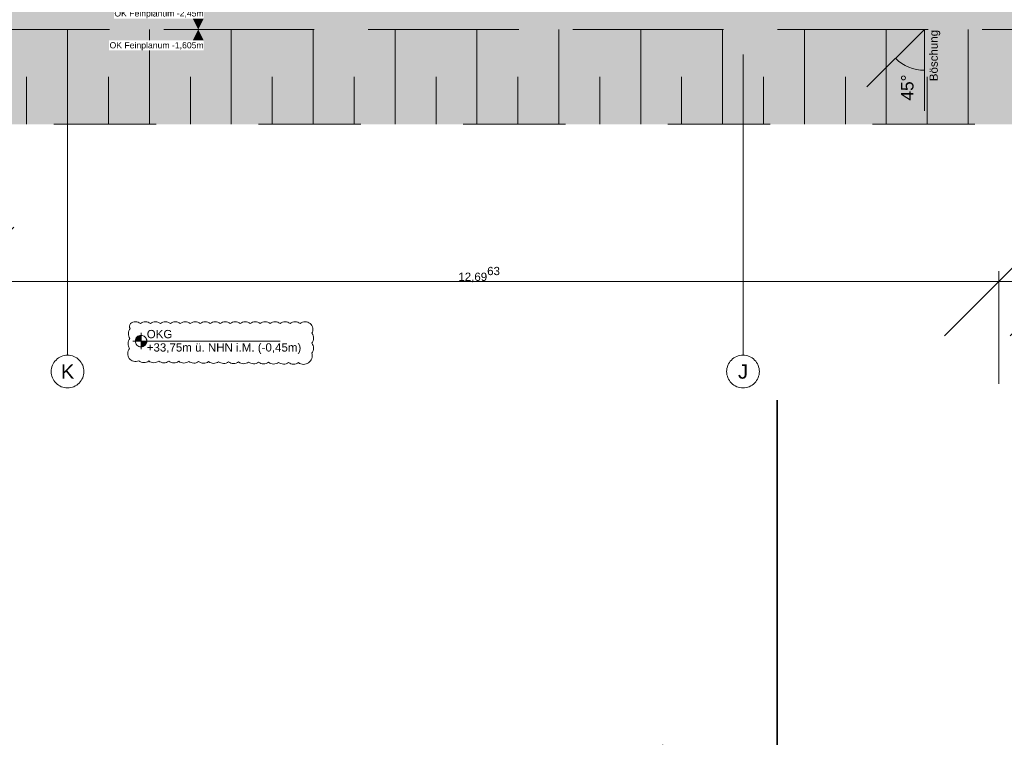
# Model space of a CAD drawing. Header units: metres. Extents: x -3716 to 31, y -1854 to 706.
# Tile 52 of 207: x -1351 to -1201, y -203 to -93. Entities that reach past the tile are written whole.
import ezdxf

# ---------------------------------------------------------------- set-up
doc = ezdxf.new("R2010")
doc.units = ezdxf.units.M
doc.header["$LTSCALE"] = 1.25
doc.header["$PDMODE"] = 1
doc.header["$PDSIZE"] = -2
doc.linetypes.add('Linienart-53', pattern=[5.291531, 3.175, -1.058062, 0.352704, -0.705764])
doc.linetypes.add('VW-01 Strichlinie kurz', pattern=[1.999894, 0.999947, -0.999947])
doc.layers.get('0').update_dxf_attribs({"lineweight": 25})
for name, color, linetype, lineweight in [('30 -32 Gründung-Baugrube', 7, 'VW-01 Strichlinie kurz', 9), ('70 -71 Achsen- 1 Gebäudeachsen', 7, 'Linienart-53', 18), ('70 -72 Beschriftung- 5 Höhenkoten', 7, 'Continuous', 15), ('Keine', 7, 'Continuous', 9)]:
    doc.layers.add(name, color=color, linetype=linetype, lineweight=lineweight)
for name, color, linetype, lineweight, true_color in [('30 -35 Decken- 0 Decken', 7, 'Continuous', 35, 0x00ee00), ('70 -72 Beschriftung- 1 Beschriftung allgemein', 7, 'Continuous', 9, 0xff6633), ('70 -76 Bemaßung- 2 Allgemein', 7, 'Continuous', 5, 0x6666cc), ('70 -77 Revision- 2 Wolken', 7, 'Continuous', 18, 0x944cff)]:
    doc.layers.add(name, color=color, linetype=linetype, lineweight=lineweight, true_color=true_color)
doc.styles.add('Arial', font='arial.ttf')
doc.dimstyles.new('k+k_klein', dxfattribs={"dimtxt": 1.258608, "dimasz": 1.3255, "dimexe": 1.25, "dimexo": 3.75, "dimgap": 0.125, "dimtad": 1, "dimdec": 3, "dimtxsty": 'Arial', "dimblk": 'VW_SLASH', "dimblk1": 'VW_SLASH', "dimblk2": 'VW_SLASH', "dimcen": 0, "dimdle": 0.625, "dimadec": 3, "dimazin": 0, "dimtfac": 0.75, "dimtdec": 3, "dimtix": 1, "dimtmove": 0, "dimatfit": 0, "dimldrblk": 'VW_FILLEDARROW', "dimfxlon": 1, "dimfrac": 2, "dimtolj": 1, "dimarcsym": 0})
doc.dimstyles.new('SIA_DIN1356', dxfattribs={"dimtxt": 1.258608, "dimasz": 2.80603, "dimexe": 2.5, "dimexo": 3.75, "dimgap": 0.625, "dimtad": 1, "dimdec": 3, "dimtxsty": 'Arial', "dimblk": 'VW_SLASH-1', "dimblk1": 'VW_SLASH-1', "dimblk2": 'VW_SLASH-1', "dimcen": 0, "dimdle": 2.5, "dimadec": 3, "dimazin": 0, "dimtfac": 1, "dimtdec": 3, "dimtix": 1, "dimtmove": 0, "dimatfit": 0, "dimldrblk": 'VW_FILLEDARROW-1', "dimfxl": 1, "dimfrac": 2, "dimtolj": 1, "dimarcsym": 0})

# ---------------------------------------------------------------- blocks, each defined once
blk = doc.blocks.new('Gruppe-31')
at = {"layer": '30 -32 Gründung-Baugrube', "color": 7, "transparency": 33554687}
for p, q in [((-82.921, -43.352), (-82.921, -42.197)), ((-81.921, -43.352), (-81.921, -42.197)), ((-80.921, -43.352), (-80.921, -42.197)), ((-79.921, -43.352), (-79.921, -42.197)), ((-78.921, -43.352), (-78.921, -42.197)), ((-77.921, -43.352), (-77.921, -42.197)), ((-76.921, -43.352), (-76.921, -42.197)), ((-75.921, -43.352), (-75.921, -42.197)), ((-74.921, -43.352), (-74.921, -42.197)), ((-73.921, -43.352), (-73.921, -42.197)), ((-72.921, -43.352), (-72.921, -42.197)), ((-71.921, -43.352), (-71.921, -42.197)), ((-83.421, -43.352), (-83.421, -42.774)), ((-82.421, -43.352), (-82.421, -42.774)), ((-81.421, -43.352), (-81.421, -42.774)), ((-80.421, -43.352), (-80.421, -42.774)), ((-79.421, -43.352), (-79.421, -42.774)), ((-78.421, -43.352), (-78.421, -42.774)), ((-77.421, -43.352), (-77.421, -42.774)), ((-76.421, -43.352), (-76.421, -42.774)), ((-75.421, -43.352), (-75.421, -42.774)), ((-74.421, -43.352), (-74.421, -42.774)), ((-73.421, -43.352), (-73.421, -42.774)), ((-72.421, -43.352), (-72.421, -42.774))]:
    blk.add_line(p, q, dxfattribs=at)
blk = doc.blocks.new('Gruppe-153')
at = {"layer": '30 -32 Gründung-Baugrube', "color": 7, "transparency": 33554687}
blk.add_blockref('Gruppe-31', (0, 0), dxfattribs=at)
blk = doc.blocks.new('Gruppe-176')
at = {"layer": '70 -72 Beschriftung- 1 Beschriftung allgemein'}
for q in [(-73.157, -42.898), (-72.456, -43.188)]:
    blk.add_line((-72.456, -42.197), q, dxfattribs=at)
blk.add_arc((-72.456, -42.197), 0.496, 225, 270, dxfattribs=at)
at = {"layer": '70 -72 Beschriftung- 1 Beschriftung allgemein', "attachment_point": 1, "rotation": 90, "line_spacing_factor": 0.970891, "style": 'Arial'}
for s, insert, char_height in [('Böschung', (-72.393, -42.827), 0.1007), ('45°', (-72.74, -43.064), 0.151)]:
    blk.add_mtext(s, dxfattribs=dict(at, insert=insert, char_height=char_height))
blk = doc.blocks.new('Änderungswolke-3')
at = {"layer": '70 -77 Revision- 2 Wolken', "transparency": 33554687, "flags": 128}
blk.add_lwpolyline([(-1.107, 0.227, -0.162278), (-1.047, 0.248, -0.162278), (-0.986, 0.227, -0.162278), (-0.925, 0.248, -0.162278), (-0.864, 0.227, -0.162278), (-0.803, 0.248, -0.162278), (-0.742, 0.227, -0.162278), (-0.681, 0.248, -0.162278), (-0.62, 0.227, -0.162278), (-0.559, 0.248, -0.162278), (-0.498, 0.227, -0.162278), (-0.437, 0.248, -0.162278), (-0.376, 0.227, -0.162278), (-0.315, 0.248, -0.162278), (-0.254, 0.227, -0.162278), (-0.193, 0.248, -0.162278), (-0.132, 0.227, -0.162278), (-0.071, 0.248, -0.162278), (-0.01, 0.227, -0.162278), (0.051, 0.248, -0.162278), (0.112, 0.227, -0.162278), (0.173, 0.248, -0.162278), (0.234, 0.227, -0.162278), (0.295, 0.248, -0.162278), (0.356, 0.227, -0.162278), (0.416, 0.248, -0.162278), (0.477, 0.227, -0.162278), (0.538, 0.248, -0.162278), (0.599, 0.227, -0.162278), (0.66, 0.248, -0.162278), (0.721, 0.227, -0.162278), (0.782, 0.248, -0.162278), (0.843, 0.227, -0.162278), (0.904, 0.248, -0.162278), (0.965, 0.227, -0.162278), (1.026, 0.248, -0.162278), (1.087, 0.227, -0.162278), (1.119, 0.171, -0.162278), (1.11, 0.108, -0.162278), (1.13, 0.047, -0.162278), (1.109, -0.014, -0.162278), (1.129, -0.075, -0.162278), (1.108, -0.136, -0.162278), (1.107, -0.2, -0.162278), (1.067, -0.251, -0.162278), (1.006, -0.271, -0.162278), (0.946, -0.25, -0.162278), (0.884, -0.269, -0.162278), (0.824, -0.248, -0.162278), (0.762, -0.268, -0.162278), (0.702, -0.247, -0.162278), (0.641, -0.267, -0.162278), (0.58, -0.246, -0.162278), (0.519, -0.265, -0.162278), (0.458, -0.244, -0.162278), (0.397, -0.264, -0.162278), (0.336, -0.243, -0.162278), (0.275, -0.263, -0.162278), (0.214, -0.242, -0.162278), (0.153, -0.261, -0.162278), (0.092, -0.24, -0.162278), (0.031, -0.26, -0.162278), (-0.03, -0.239, -0.162278), (-0.091, -0.259, -0.162278), (-0.152, -0.238, -0.162278), (-0.213, -0.257, -0.162278), (-0.274, -0.236, -0.162278), (-0.335, -0.256, -0.162278), (-0.396, -0.235, -0.162278), (-0.457, -0.255, -0.162278), (-0.517, -0.234, -0.162278), (-0.579, -0.254, -0.162278), (-0.639, -0.233, -0.162278), (-0.701, -0.252, -0.162278), (-0.761, -0.231, -0.162278), (-0.822, -0.251, -0.162278), (-0.883, -0.23, -0.162278), (-0.944, -0.25, -0.162278), (-1.005, -0.229, -0.162278), (-1.069, -0.234, -0.162278), (-1.123, -0.199, -0.162278), (-1.141, -0.138, -0.162278), (-1.119, -0.077, -0.162278), (-1.137, -0.016, -0.162278), (-1.114, 0.044, -0.162278), (-1.132, 0.106, -0.162278), (-1.11, 0.166, -0.162278), (-1.119, 0.197, -0.162278), (-1.107, 0.227)], format="xyb", close=True, dxfattribs=at)
blk = doc.blocks.new('Gruppe-209')
at = {"layer": '70 -72 Beschriftung- 5 Höhenkoten', "linetype": 'Continuous', "lineweight": 0}
h = blk.add_hatch(color=7, dxfattribs=at)
edge = h.paths.add_edge_path()
edge.add_arc((-82.024, -46), 0.07, 90, 180)
edge.add_line((-82.094, -46), (-82.024, -46))
edge.add_line((-82.024, -46), (-82.024, -45.93))
at = {"layer": '70 -72 Beschriftung- 5 Höhenkoten'}
blk.add_line((-82.024, -46.1), (-82.024, -45.9), dxfattribs=at)
at = {"layer": '70 -72 Beschriftung- 5 Höhenkoten', "flags": 128}
for points in [[(-82.024, -45.93, 0.414214), (-82.094, -46), (-82.024, -46)], [(-82.094, -46, 0.414214), (-82.024, -46.07), (-82.024, -46)]]:
    blk.add_lwpolyline(points, format="xyb", close=True, dxfattribs=at)
at = {"color": 255, "linetype": 'Continuous'}
blk.add_wipeout([(-81.954, -46), (-81.637, -46), (-81.637, -45.838), (-81.954, -45.838)], dxfattribs=at).dxf.layer = '70 -72 Beschriftung- 5 Höhenkoten'
at = {"layer": '70 -72 Beschriftung- 5 Höhenkoten', "insert": (-81.954, -45.864), "char_height": 0.1007, "attachment_point": 1, "line_spacing_factor": 0.96878, "style": 'Arial'}
blk.add_mtext('OKG', dxfattribs=at)
at = {"color": 255, "linetype": 'Continuous'}
blk.add_wipeout([(-81.954, -46.162), (-80.057, -46.162), (-80.057, -46), (-81.954, -46)], dxfattribs=at).dxf.layer = '70 -72 Beschriftung- 5 Höhenkoten'
at = {"layer": '70 -72 Beschriftung- 5 Höhenkoten', "linetype": 'Continuous', "lineweight": 0}
h = blk.add_hatch(color=7, dxfattribs=at)
edge = h.paths.add_edge_path()
edge.add_arc((-82.024, -46), 0.07, 270, 360)
edge.add_line((-81.954, -46), (-82.024, -46))
edge.add_line((-82.024, -46), (-82.024, -46.07))
at = {"layer": '70 -72 Beschriftung- 5 Höhenkoten'}
blk.add_line((-82.124, -46), (-80.324, -46), dxfattribs=at)
at = {"layer": '70 -72 Beschriftung- 5 Höhenkoten', "flags": 128}
for points in [[(-81.954, -46, 0.414214), (-82.024, -45.93), (-82.024, -46)], [(-82.024, -46.07, 0.414214), (-81.954, -46), (-82.024, -46)]]:
    blk.add_lwpolyline(points, format="xyb", close=True, dxfattribs=at)
at = {"layer": '70 -77 Revision- 2 Wolken'}
blk.add_blockref('Änderungswolke-3', (-81.046, -46.013), dxfattribs=at)
at = {"layer": '70 -72 Beschriftung- 5 Höhenkoten', "insert": (-81.954, -46.027), "char_height": 0.10069, "attachment_point": 1, "line_spacing_factor": 0.96878, "style": 'Arial'}
blk.add_mtext('+33,75m ü. NHN i.M. (-0,45m)', dxfattribs=at)
blk = doc.blocks.new('Gruppe-460')
at = {"color": 255}
blk.add_wipeout([(-82.355, -42.063), (-81.259, -42.063), (-81.259, -41.942), (-82.355, -41.942)], dxfattribs=at).dxf.layer = '70 -76 Bemaßung- 2 Allgemein'
at = {"layer": '70 -76 Bemaßung- 2 Allgemein', "color": 7, "linetype": 'Continuous'}
blk.add_solid([(-81.259, -42.063), (-81.325, -42.197), (-81.392, -42.063)], dxfattribs=at)
at = {"layer": '70 -76 Bemaßung- 2 Allgemein', "insert": (-81.259, -42.06), "char_height": 0.07552, "attachment_point": 9, "line_spacing_factor": 0.973705, "style": 'Arial'}
blk.add_mtext('OK Feinplanum -2,45m', dxfattribs=at)
blk = doc.blocks.new('Gruppe-462')
at = {"color": 255}
blk.add_wipeout([(-82.414, -42.452), (-81.259, -42.452), (-81.259, -42.33), (-82.414, -42.33)], dxfattribs=at).dxf.layer = '70 -76 Bemaßung- 2 Allgemein'
at = {"layer": '70 -76 Bemaßung- 2 Allgemein', "color": 7, "linetype": 'Continuous'}
blk.add_solid([(-81.259, -42.33), (-81.325, -42.197), (-81.392, -42.33)], dxfattribs=at)
at = {"layer": '70 -76 Bemaßung- 2 Allgemein', "insert": (-81.259, -42.449), "char_height": 0.07552, "attachment_point": 9, "line_spacing_factor": 0.973705, "style": 'Arial'}
blk.add_mtext('OK Feinplanum -1,605m', dxfattribs=at)
blk = doc.blocks.new('VW_SLASH')
at = {"color": 0, "linetype": 'ByBlock', "lineweight": -2, "transparency": 16777216}
blk.add_line((0.4715, 0), (-1, 0), dxfattribs=at)
at = {"color": 0, "lineweight": 5, "transparency": 16777216, "flags": 128}
blk.add_lwpolyline([(0.5004, 0.5004), (-0.5004, -0.5004)], dxfattribs=at)
blk = doc.blocks.new('*D549')
at = {"layer": '70 -76 Bemaßung- 2 Allgemein', "color": 0, "lineweight": -2}
for p, q in [((-87.568, -45.272), (-88.893, -45.272)), ((-84.242, -45.272), (-86.242, -45.272)), ((-82.917, -45.272), (-81.591, -45.272)), ((-86.242, -46.854), (-86.242, -46.522)), ((-84.242, -47.102), (-84.242, -46.522))]:
    blk.add_line(p, q, dxfattribs=at)
at = {"layer": 'Defpoints', "color": 0}
for p in [(-86.242, -43.104), (-84.242, -43.352), (-86.242, -45.272)]:
    blk.add_point(p, dxfattribs=at)
at = {"layer": '70 -76 Bemaßung- 2 Allgemein', "color": 0, "lineweight": -2, "xscale": 1.32550048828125, "yscale": 1.32550048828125, "zscale": 1.32550048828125}
blk.add_blockref('VW_SLASH', (-86.242, -45.272), dxfattribs=at)
at = {"layer": '70 -76 Bemaßung- 2 Allgemein', "color": 0, "lineweight": -2, "xscale": 1.32550048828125, "yscale": 1.32550048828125, "zscale": 1.32550048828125, "rotation": 180}
blk.add_blockref('VW_SLASH', (-84.242, -45.272), dxfattribs=at)
at = {"layer": '70 -76 Bemaßung- 2 Allgemein', "color": 0, "insert": (-85.242, -45.207), "char_height": 0.1007, "attachment_point": 5, "style": 'Arial'}
blk.add_mtext('\\A1;2,00', dxfattribs=at)
blk = doc.blocks.new('VW_FILLEDARROW')
at = {"linetype": 'Continuous', "lineweight": 0, "transparency": 16777216}
blk.add_hatch(color=0, dxfattribs=at).paths.add_polyline_path([(-2.8289, 0.758), (0, 0), (-2.8289, -0.758)])
at = {"color": 0, "lineweight": 5, "transparency": 16777216, "flags": 128}
blk.add_lwpolyline([(-2.8289, 0.758), (0, 0), (-2.8289, -0.758)], close=True, dxfattribs=at)
blk = doc.blocks.new('*D550')
at = {"layer": '70 -76 Bemaßung- 2 Allgemein', "color": 0, "lineweight": -2}
for p, q in [((-71.546, -45.147), (-71.546, -46.522)), ((-72.872, -45.272), (-82.917, -45.272)), ((-84.242, -47.102), (-84.242, -46.522))]:
    blk.add_line(p, q, dxfattribs=at)
at = {"layer": 'Defpoints', "color": 0}
for p in [(-71.546, -41.397), (-84.242, -43.352), (-84.242, -45.272)]:
    blk.add_point(p, dxfattribs=at)
at = {"layer": '70 -76 Bemaßung- 2 Allgemein', "color": 0, "lineweight": -2, "xscale": 1.32550048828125, "yscale": 1.32550048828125, "zscale": 1.32550048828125, "rotation": 180}
blk.add_blockref('VW_SLASH', (-84.242, -45.272), dxfattribs=at)
at = {"layer": '70 -76 Bemaßung- 2 Allgemein', "color": 0, "lineweight": -2, "xscale": 1.32550048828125, "yscale": 1.32550048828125, "zscale": 1.32550048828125}
blk.add_blockref('VW_SLASH', (-71.546, -45.272), dxfattribs=at)
at = {"layer": '70 -76 Bemaßung- 2 Allgemein', "color": 0, "insert": (-77.894, -45.189), "char_height": 0.10069, "attachment_point": 5, "style": 'Arial'}
blk.add_mtext('\\A1;12,69\\S63^ ;', dxfattribs=at)
blk = doc.blocks.new('*D551')
at = {"layer": '70 -76 Bemaßung- 2 Allgemein', "color": 0, "lineweight": -2}
for p, q in [((-71.546, -45.147), (-71.546, -46.522)), ((-70.746, -45.147), (-70.746, -46.522)), ((-72.872, -45.272), (-74.197, -45.272)), ((-70.746, -45.272), (-71.546, -45.272)), ((-69.421, -45.272), (-68.095, -45.272))]:
    blk.add_line(p, q, dxfattribs=at)
at = {"layer": 'Defpoints', "color": 0}
for p in [(-71.546, -41.397), (-70.746, -41.397), (-71.546, -45.272)]:
    blk.add_point(p, dxfattribs=at)
at = {"layer": '70 -76 Bemaßung- 2 Allgemein', "color": 0, "lineweight": -2, "xscale": 1.32550048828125, "yscale": 1.32550048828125, "zscale": 1.32550048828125}
blk.add_blockref('VW_SLASH', (-71.546, -45.272), dxfattribs=at)
at = {"layer": '70 -76 Bemaßung- 2 Allgemein', "color": 0, "lineweight": -2, "xscale": 1.32550048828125, "yscale": 1.32550048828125, "zscale": 1.32550048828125, "rotation": 180}
blk.add_blockref('VW_SLASH', (-70.746, -45.272), dxfattribs=at)
at = {"layer": '70 -76 Bemaßung- 2 Allgemein', "color": 0, "insert": (-71.146, -45.216), "char_height": 0.1007, "attachment_point": 5, "style": 'Arial'}
blk.add_mtext('\\A1;80', dxfattribs=at)
blk = doc.blocks.new('_Achsen (3D)')
at = {"layer": '70 -71 Achsen- 1 Gebäudeachsen', "transparency": 33554687}
for p, q in [((-82.921, 3.8), (-82.921, -46.172)), ((-74.671, 3.8), (-74.671, -46.172))]:
    blk.add_line(p, q, dxfattribs=at)
at = {"color": 255, "transparency": 33554687}
for points in [[(-82.921, -46.172), (-82.901, -46.173), (-82.882, -46.176), (-82.863, -46.181), (-82.844, -46.187), (-82.827, -46.196), (-82.81, -46.206), (-82.794, -46.217), (-82.78, -46.231), (-82.766, -46.245), (-82.755, -46.261), (-82.745, -46.278), (-82.736, -46.296), (-82.73, -46.314), (-82.725, -46.333), (-82.722, -46.352), (-82.721, -46.372), (-82.722, -46.392), (-82.725, -46.411), (-82.73, -46.43), (-82.736, -46.449), (-82.745, -46.466), (-82.755, -46.483), (-82.766, -46.499), (-82.78, -46.513), (-82.794, -46.527), (-82.81, -46.538), (-82.827, -46.548), (-82.844, -46.557), (-82.863, -46.563), (-82.882, -46.568), (-82.901, -46.571), (-82.921, -46.572), (-82.941, -46.571), (-82.96, -46.568), (-82.979, -46.563), (-82.998, -46.557), (-83.015, -46.548), (-83.032, -46.538), (-83.048, -46.527), (-83.062, -46.513), (-83.076, -46.499), (-83.087, -46.483), (-83.097, -46.466), (-83.106, -46.449), (-83.112, -46.43), (-83.117, -46.411), (-83.12, -46.392), (-83.121, -46.372), (-83.12, -46.352), (-83.117, -46.333), (-83.112, -46.314), (-83.106, -46.296), (-83.097, -46.278), (-83.087, -46.261), (-83.076, -46.245), (-83.062, -46.231), (-83.048, -46.217), (-83.032, -46.206), (-83.015, -46.196), (-82.998, -46.187), (-82.979, -46.181), (-82.96, -46.176), (-82.941, -46.173)], [(-74.671, -46.172), (-74.651, -46.173), (-74.632, -46.176), (-74.613, -46.181), (-74.594, -46.187), (-74.577, -46.196), (-74.56, -46.206), (-74.544, -46.217), (-74.53, -46.231), (-74.516, -46.245), (-74.505, -46.261), (-74.495, -46.278), (-74.486, -46.296), (-74.48, -46.314), (-74.475, -46.333), (-74.472, -46.352), (-74.471, -46.372), (-74.472, -46.392), (-74.475, -46.411), (-74.48, -46.43), (-74.486, -46.449), (-74.495, -46.466), (-74.505, -46.483), (-74.516, -46.499), (-74.53, -46.513), (-74.544, -46.527), (-74.56, -46.538), (-74.577, -46.548), (-74.594, -46.557), (-74.613, -46.563), (-74.632, -46.568), (-74.651, -46.571), (-74.671, -46.572), (-74.691, -46.571), (-74.71, -46.568), (-74.729, -46.563), (-74.748, -46.557), (-74.765, -46.548), (-74.782, -46.538), (-74.798, -46.527), (-74.812, -46.513), (-74.826, -46.499), (-74.837, -46.483), (-74.847, -46.466), (-74.856, -46.449), (-74.862, -46.43), (-74.867, -46.411), (-74.87, -46.392), (-74.871, -46.372), (-74.87, -46.352), (-74.867, -46.333), (-74.862, -46.314), (-74.856, -46.296), (-74.847, -46.278), (-74.837, -46.261), (-74.826, -46.245), (-74.812, -46.231), (-74.798, -46.217), (-74.782, -46.206), (-74.765, -46.196), (-74.748, -46.187), (-74.729, -46.181), (-74.71, -46.176), (-74.691, -46.173)]]:
    blk.add_wipeout(points, dxfattribs=at).dxf.layer = 'Keine'
at = {"layer": 'Keine', "transparency": 33554687, "flags": 128}
for points in [[(-82.921, -46.172), (-82.901, -46.173), (-82.882, -46.176), (-82.863, -46.181), (-82.844, -46.187), (-82.827, -46.196), (-82.81, -46.206), (-82.794, -46.217), (-82.78, -46.231), (-82.766, -46.245), (-82.755, -46.261), (-82.745, -46.278), (-82.736, -46.296), (-82.73, -46.314), (-82.725, -46.333), (-82.722, -46.352), (-82.721, -46.372), (-82.722, -46.392), (-82.725, -46.411), (-82.73, -46.43), (-82.736, -46.449), (-82.745, -46.466), (-82.755, -46.483), (-82.766, -46.499), (-82.78, -46.513), (-82.794, -46.527), (-82.81, -46.538), (-82.827, -46.548), (-82.844, -46.557), (-82.863, -46.563), (-82.882, -46.568), (-82.901, -46.571), (-82.921, -46.572), (-82.941, -46.571), (-82.96, -46.568), (-82.979, -46.563), (-82.998, -46.557), (-83.015, -46.548), (-83.032, -46.538), (-83.048, -46.527), (-83.062, -46.513), (-83.076, -46.499), (-83.087, -46.483), (-83.097, -46.466), (-83.106, -46.449), (-83.112, -46.43), (-83.117, -46.411), (-83.12, -46.392), (-83.121, -46.372), (-83.12, -46.352), (-83.117, -46.333), (-83.112, -46.314), (-83.106, -46.296), (-83.097, -46.278), (-83.087, -46.261), (-83.076, -46.245), (-83.062, -46.231), (-83.048, -46.217), (-83.032, -46.206), (-83.015, -46.196), (-82.998, -46.187), (-82.979, -46.181), (-82.96, -46.176), (-82.941, -46.173)], [(-74.671, -46.172), (-74.651, -46.173), (-74.632, -46.176), (-74.613, -46.181), (-74.594, -46.187), (-74.577, -46.196), (-74.56, -46.206), (-74.544, -46.217), (-74.53, -46.231), (-74.516, -46.245), (-74.505, -46.261), (-74.495, -46.278), (-74.486, -46.296), (-74.48, -46.314), (-74.475, -46.333), (-74.472, -46.352), (-74.471, -46.372), (-74.472, -46.392), (-74.475, -46.411), (-74.48, -46.43), (-74.486, -46.449), (-74.495, -46.466), (-74.505, -46.483), (-74.516, -46.499), (-74.53, -46.513), (-74.544, -46.527), (-74.56, -46.538), (-74.577, -46.548), (-74.594, -46.557), (-74.613, -46.563), (-74.632, -46.568), (-74.651, -46.571), (-74.671, -46.572), (-74.691, -46.571), (-74.71, -46.568), (-74.729, -46.563), (-74.748, -46.557), (-74.765, -46.548), (-74.782, -46.538), (-74.798, -46.527), (-74.812, -46.513), (-74.826, -46.499), (-74.837, -46.483), (-74.847, -46.466), (-74.856, -46.449), (-74.862, -46.43), (-74.867, -46.411), (-74.87, -46.392), (-74.871, -46.372), (-74.87, -46.352), (-74.867, -46.333), (-74.862, -46.314), (-74.856, -46.296), (-74.847, -46.278), (-74.837, -46.261), (-74.826, -46.245), (-74.812, -46.231), (-74.798, -46.217), (-74.782, -46.206), (-74.765, -46.196), (-74.748, -46.187), (-74.729, -46.181), (-74.71, -46.176), (-74.691, -46.173)]]:
    blk.add_lwpolyline(points, close=True, dxfattribs=at)
at = {"layer": 'Keine', "transparency": 33554687, "char_height": 0.176, "attachment_point": 5, "line_spacing_factor": 0.970891, "style": 'Arial'}
for s, insert in [('K', (-82.921, -46.372)), ('J', (-74.671, -46.372))]:
    blk.add_mtext(s, dxfattribs=dict(at, insert=insert))
blk = doc.blocks.new('VW_SLASH-1')
at = {"color": 0, "linetype": 'ByBlock', "lineweight": -2, "transparency": 16777216}
blk.add_line((0.8909, 0), (-1, 0), dxfattribs=at)
at = {"color": 0, "lineweight": 20, "transparency": 16777216, "flags": 128}
blk.add_lwpolyline([(0.5001, 0.5001), (-0.5001, -0.5001)], dxfattribs=at)
blk = doc.blocks.new('*D1487')
at = {"layer": '30 -35 Decken- 0 Decken', "color": 0, "linetype": 'Continuous', "lineweight": -2}
for p, q in [((-74.252, 39.377), (-74.252, 42.183)), ((-77.835, 36.571), (-76.752, 36.571)), ((-74.252, 34.461), (-74.252, 36.571)), ((-77.835, 34.461), (-76.752, 34.461)), ((-74.252, 31.655), (-74.252, 28.849))]:
    blk.add_line(p, q, dxfattribs=at)
at = {"layer": 'Defpoints', "color": 0}
for p in [(-74.252, 36.571), (-74.085, 36.571), (-74.085, 34.461)]:
    blk.add_point(p, dxfattribs=at)
at = {"layer": '30 -35 Decken- 0 Decken', "color": 0, "lineweight": -2, "xscale": 2.8060302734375, "yscale": 2.8060302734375, "zscale": 2.8060302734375}
for p, rotation in [((-74.252, 36.571), 270), ((-74.252, 34.461), 90)]:
    blk.add_blockref('VW_SLASH-1', p, dxfattribs=dict(at, rotation=rotation))
at = {"layer": '30 -35 Decken- 0 Decken', "color": 0, "lineweight": 9, "insert": (-74.338, 35.516), "char_height": 0.1007, "attachment_point": 5, "rotation": 90, "style": 'Arial'}
blk.add_mtext('\\A1;2,11', dxfattribs=at)
blk = doc.blocks.new('VW_FILLEDARROW-1')
at = {"linetype": 'Continuous', "lineweight": 0, "transparency": 16777216}
blk.add_hatch(color=0, dxfattribs=at).paths.add_polyline_path([(-1.4144, 0.379), (0, 0), (-1.4144, -0.379)])
at = {"color": 0, "lineweight": 5, "transparency": 16777216, "flags": 128}
blk.add_lwpolyline([(-1.4144, 0.379), (0, 0), (-1.4144, -0.379)], close=True, dxfattribs=at)
blk = doc.blocks.new('Gruppe-494')
at = {"layer": '70 -76 Bemaßung- 2 Allgemein'}
for base, p1, p2, text, picture, middle in [((-84.24232, -45.27204), (-71.54606, -41.39694), (-84.24232, -43.35204), '12,69\\S63^ ;', '*D550', (-77.89419, -45.18894)), ((-71.54606, -45.27204), (-70.74606, -41.39694), (-71.54606, -41.39694), '80', '*D551', (-71.14606, -45.21564)), ((-86.24232, -45.27204), (-84.24232, -43.35204), (-86.24232, -43.10404), '2,00', '*D549', (-85.24232, -45.20658))]:
    dim = blk.add_linear_dim(base=base, p1=p1, p2=p2, text=text, dimstyle='k+k_klein', override={"dimtxt": 0.100689, "dimgap": 0.005, "dimdec": 4, "dimpost": '<>', "dimtxsty": 'Arial', "dimtmove": 2}, dxfattribs=at)
    dim.commit()
    dim.dimension.update_dxf_attribs({"geometry": picture, "text_midpoint": middle})
blk = doc.blocks.new('_Feinplanum 2D (2D)')
at = {"layer": '30 -32 Gründung-Baugrube', "linetype": 'Continuous', "lineweight": 0, "true_color": 0xfffdee}
h = blk.add_hatch(color=7, dxfattribs=at)
h.paths.add_polyline_path([(3.234, 2.208), (3.234, -3.255), (2.984, -4.188), (2.984, -7.283), (4.962, -7.283), (4.962, -10.133), (2.654, -10.133), (2.654, -15.181), (4.962, -15.181), (4.962, -18.031), (2.984, -18.031), (2.984, -43.352), (-34.742, -43.352), (-34.742, -45.105), (-41.182, -45.105), (-41.182, -44.674), (-49.965, -44.674), (-49.965, -43.352), (-84.242, -43.352), (-84.242, -45.104), (-90.682, -45.104), (-90.682, -44.674), (-99.465, -44.674), (-99.465, -43.352), (-160.892, -43.352), (-160.892, -45.104), (-167.332, -45.104), (-167.332, -44.674), (-176.115, -44.674), (-176.115, -43.352), (-179.176, -43.352), (-179.176, 2.208), (-156.666, 2.208), (-156.666, 2.555), (-146.526, 2.555), (-146.526, 2.208), (-52.841, 2.208), (-52.841, 2.398), (-26.376, 2.398), (-26.376, 2.208)])
h.paths.add_polyline_path([(-178.021, 1.053), (-178.021, -42.197), (-174.115, -42.197), (-174.115, -42.674), (-171.875, -42.674), (-171.875, -42.228), (-169.941, -42.228), (-169.941, -42.674), (-167.701, -42.674), (-167.701, -42.197), (-165.332, -42.197), (-165.332, -43.104), (-162.892, -43.104), (-162.892, -42.197), (-97.465, -42.197), (-97.465, -42.674), (-95.225, -42.674), (-95.225, -42.197), (-93.291, -42.197), (-93.291, -42.674), (-91.051, -42.674), (-91.051, -42.197), (-88.682, -42.197), (-88.682, -43.104), (-86.242, -43.104), (-86.242, -42.197), (-53.001, -42.197), (-53.001, -41.897), (-52.999, -41.897), (-52.999, -42.197), (-47.965, -42.197), (-47.965, -42.674), (-45.725, -42.674), (-45.725, -42.197), (-43.791, -42.197), (-43.791, -42.674), (-41.551, -42.674), (-41.551, -42.197), (-39.182, -42.197), (-39.182, -43.104), (-36.742, -43.104), (-36.742, -42.197), (-16.711, -42.197), (-16.711, -42.196), (-13.63, -42.197), (1.829, -42.197), (1.829, -4.036), (2.079, -3.103), (2.079, 1.053), (-16.711, 1.053), (-27.531, 1.053), (-27.531, 1.243), (-51.686, 1.243), (-51.686, 1.053), (-53.001, 1.053), (-88.896, 1.053), (-106.641, 1.053), (-147.681, 1.053), (-147.681, 1.4), (-155.511, 1.4), (-155.511, 1.053)])
at = {"layer": '30 -32 Gründung-Baugrube', "linetype": 'Continuous', "lineweight": 0}
h = blk.add_hatch(color=254, dxfattribs=at)
h.paths.add_polyline_path([(-52.999, -42.197), (-53.001, -42.197), (-86.242, -42.197), (-86.242, -43.104), (-88.682, -43.104), (-88.682, -42.197), (-88.896, -42.197), (-88.896, -42.197), (-91.051, -42.197), (-91.051, -42.674), (-93.291, -42.674), (-93.291, -42.197), (-95.225, -42.197), (-95.225, -42.674), (-97.465, -42.674), (-97.465, -42.197), (-162.892, -42.197), (-162.892, -43.104), (-165.332, -43.104), (-165.332, -42.197), (-167.701, -42.197), (-167.701, -42.674), (-169.941, -42.674), (-169.941, -42.197), (-171.875, -42.197), (-171.875, -42.674), (-174.115, -42.674), (-174.115, -42.197), (-178.021, -42.197), (-178.021, 1.053), (-106.641, 1.053), (-88.896, 1.053), (-53.001, 1.053), (-16.711, 1.053), (2.079, 1.053), (2.079, -3.103), (1.829, -4.036), (1.829, -42.197), (-13.63, -42.197), (-16.711, -42.196), (-16.711, -42.197), (-36.742, -42.197), (-36.742, -43.104), (-39.182, -43.104), (-39.182, -42.197), (-41.551, -42.197), (-41.551, -42.674), (-43.791, -42.674), (-43.791, -42.197), (-45.725, -42.197), (-45.725, -42.674), (-47.965, -42.674), (-47.965, -42.197)])
h.paths.add_polyline_path([(-106.641, 0.253), (-177.221, 0.253), (-177.221, -41.397), (-174.115, -41.397), (-174.115, -40.677), (-171.875, -40.677), (-171.875, -41.397), (-169.941, -41.397), (-169.941, -40.677), (-167.701, -40.677), (-167.701, -41.397), (-165.332, -41.397), (-165.332, -40.004), (-162.892, -40.004), (-162.892, -41.397), (-97.465, -41.397), (-97.465, -40.677), (-95.225, -40.677), (-95.225, -41.397), (-93.291, -41.397), (-93.291, -40.677), (-91.051, -40.677), (-91.051, -41.397), (-88.896, -41.397), (-88.896, -41.397), (-88.682, -41.397), (-88.682, -40.004), (-86.242, -40.004), (-86.242, -41.397), (-71.546, -41.397), (-71.546, 0.253), (-88.896, 0.253)])
h.paths.add_polyline_path([(-70.746, -41.397), (-53.001, -41.397), (-52.999, -41.397), (-47.965, -41.397), (-47.965, -40.677), (-45.725, -40.677), (-45.725, -41.397), (-43.791, -41.397), (-43.791, -40.677), (-41.551, -40.677), (-41.551, -41.397), (-39.182, -41.397), (-39.182, -40.004), (-36.742, -40.004), (-36.742, -41.397), (-16.711, -41.397), (-16.711, -41.398), (1.029, -41.397), (1.029, -3.93), (1.279, -2.997), (1.279, 0.253), (-16.711, 0.253), (-53.001, 0.253), (-70.746, 0.253)])
at = {"layer": '30 -32 Gründung-Baugrube', "flags": 128}
for points in [[(3.234, 2.208), (3.234, -3.255), (2.984, -4.188), (2.984, -7.283), (4.962, -7.283), (4.962, -10.133), (2.654, -10.133), (2.654, -15.181), (4.962, -15.181), (4.962, -18.031), (2.984, -18.031), (2.984, -43.352), (-34.742, -43.352), (-34.742, -45.105), (-41.182, -45.105), (-41.182, -44.674), (-49.965, -44.674), (-49.965, -43.352), (-84.242, -43.352), (-84.242, -45.104), (-90.682, -45.104), (-90.682, -44.674), (-99.465, -44.674), (-99.465, -43.352), (-160.892, -43.352), (-160.892, -45.104), (-167.332, -45.104), (-167.332, -44.674), (-176.115, -44.674), (-176.115, -43.352), (-179.176, -43.352), (-179.176, 2.208), (-156.666, 2.208), (-156.666, 2.555), (-146.526, 2.555), (-146.526, 2.208), (-52.841, 2.208), (-52.841, 2.398), (-26.376, 2.398), (-26.376, 2.208)], [(-178.021, 1.053), (-178.021, -42.197), (-174.115, -42.197), (-174.115, -42.674), (-171.875, -42.674), (-171.875, -42.228), (-169.941, -42.228), (-169.941, -42.674), (-167.701, -42.674), (-167.701, -42.197), (-165.332, -42.197), (-165.332, -43.104), (-162.892, -43.104), (-162.892, -42.197), (-97.465, -42.197), (-97.465, -42.674), (-95.225, -42.674), (-95.225, -42.197), (-93.291, -42.197), (-93.291, -42.674), (-91.051, -42.674), (-91.051, -42.197), (-88.682, -42.197), (-88.682, -43.104), (-86.242, -43.104), (-86.242, -42.197), (-53.001, -42.197), (-53.001, -41.897), (-52.999, -41.897), (-52.999, -42.197), (-47.965, -42.197), (-47.965, -42.674), (-45.725, -42.674), (-45.725, -42.197), (-43.791, -42.197), (-43.791, -42.674), (-41.551, -42.674), (-41.551, -42.197), (-39.182, -42.197), (-39.182, -43.104), (-36.742, -43.104), (-36.742, -42.197), (-16.711, -42.197), (-16.711, -42.196), (-13.63, -42.197), (1.829, -42.197), (1.829, -4.036), (2.079, -3.103), (2.079, 1.053), (-16.711, 1.053), (-27.531, 1.053), (-27.531, 1.243), (-51.686, 1.243), (-51.686, 1.053), (-53.001, 1.053), (-88.896, 1.053), (-106.641, 1.053), (-147.681, 1.053), (-147.681, 1.4), (-155.511, 1.4), (-155.511, 1.053)], [(-52.999, -42.197), (-53.001, -42.197), (-86.242, -42.197), (-86.242, -43.104), (-88.682, -43.104), (-88.682, -42.197), (-88.896, -42.197), (-88.896, -42.197), (-91.051, -42.197), (-91.051, -42.674), (-93.291, -42.674), (-93.291, -42.197), (-95.225, -42.197), (-95.225, -42.674), (-97.465, -42.674), (-97.465, -42.197), (-162.892, -42.197), (-162.892, -43.104), (-165.332, -43.104), (-165.332, -42.197), (-167.701, -42.197), (-167.701, -42.674), (-169.941, -42.674), (-169.941, -42.197), (-171.875, -42.197), (-171.875, -42.674), (-174.115, -42.674), (-174.115, -42.197), (-178.021, -42.197), (-178.021, 1.053), (-106.641, 1.053), (-88.896, 1.053), (-53.001, 1.053), (-16.711, 1.053), (2.079, 1.053), (2.079, -3.103), (1.829, -4.036), (1.829, -42.197), (-13.63, -42.197), (-16.711, -42.196), (-16.711, -42.197), (-36.742, -42.197), (-36.742, -43.104), (-39.182, -43.104), (-39.182, -42.197), (-41.551, -42.197), (-41.551, -42.674), (-43.791, -42.674), (-43.791, -42.197), (-45.725, -42.197), (-45.725, -42.674), (-47.965, -42.674), (-47.965, -42.197)]]:
    blk.add_lwpolyline(points, close=True, dxfattribs=at)
at = {"layer": '30 -32 Gründung-Baugrube', "color": 7}
blk.add_blockref('Gruppe-153', (0, 0), dxfattribs=at)
at = {"layer": '70 -72 Beschriftung- 1 Beschriftung allgemein', "color": 7}
blk.add_blockref('Gruppe-176', (0, 0), dxfattribs=at)
at = {"layer": '70 -72 Beschriftung- 5 Höhenkoten', "color": 7}
blk.add_blockref('Gruppe-209', (0, 0), dxfattribs=at)
at = {"layer": '70 -72 Beschriftung- 1 Beschriftung allgemein', "color": 7}
blk.add_blockref('Gruppe-460', (0, 0), dxfattribs=at)
at = {"layer": '30 -32 Gründung-Baugrube', "color": 7}
blk.add_blockref('Gruppe-462', (0, 0), dxfattribs=at)
at = {"layer": '70 -76 Bemaßung- 2 Allgemein'}
blk.add_blockref('Gruppe-494', (0, 0), dxfattribs=at)
blk = doc.blocks.new('Gruppe-1105')
at = {"layer": '30 -35 Decken- 0 Decken', "color": 7, "linetype": 'Continuous', "lineweight": 9}
dim = blk.add_linear_dim(base=(-74.2521146, 36.57119107), p1=(-74.08513972, 34.46119107), p2=(-74.08513972, 36.57119107), angle=270, text='2,11', dimstyle='SIA_DIN1356', override={"dimtxt": 0.100689, "dimgap": 0.025, "dimdec": 8, "dimpost": '<>', "dimtxsty": 'Arial', "dimtmove": 2}, dxfattribs=at)
dim.commit()
dim.dimension.update_dxf_attribs({"geometry": '*D1487', "text_midpoint": (-74.33757814, 35.51619107)})
blk = doc.blocks.new('_FU_2D LP9 (3D)')
at = {"layer": '30 -35 Decken- 0 Decken', "color": 7}
blk.add_blockref('Gruppe-1105', (0, 0), dxfattribs=at)

msp = doc.modelspace()

# ---------------------------------------------------------------- block references
at = {"layer": 'Keine', "color": 1, "xscale": 12.5, "yscale": 12.5, "zscale": 12.5}
msp.add_blockref('_Feinplanum 2D (2D)', (-307.66, 432.49), dxfattribs=at)

# ---------------------------------------------------------------- next in the draw order: block references
for name, p in [('_Achsen (3D)', (-307.66, 432.49)), ('_FU_2D LP9 (3D)', (-307.66, -678.79))]:
    msp.add_blockref(name, p, dxfattribs=at)

doc.saveas('drawing.dxf')
